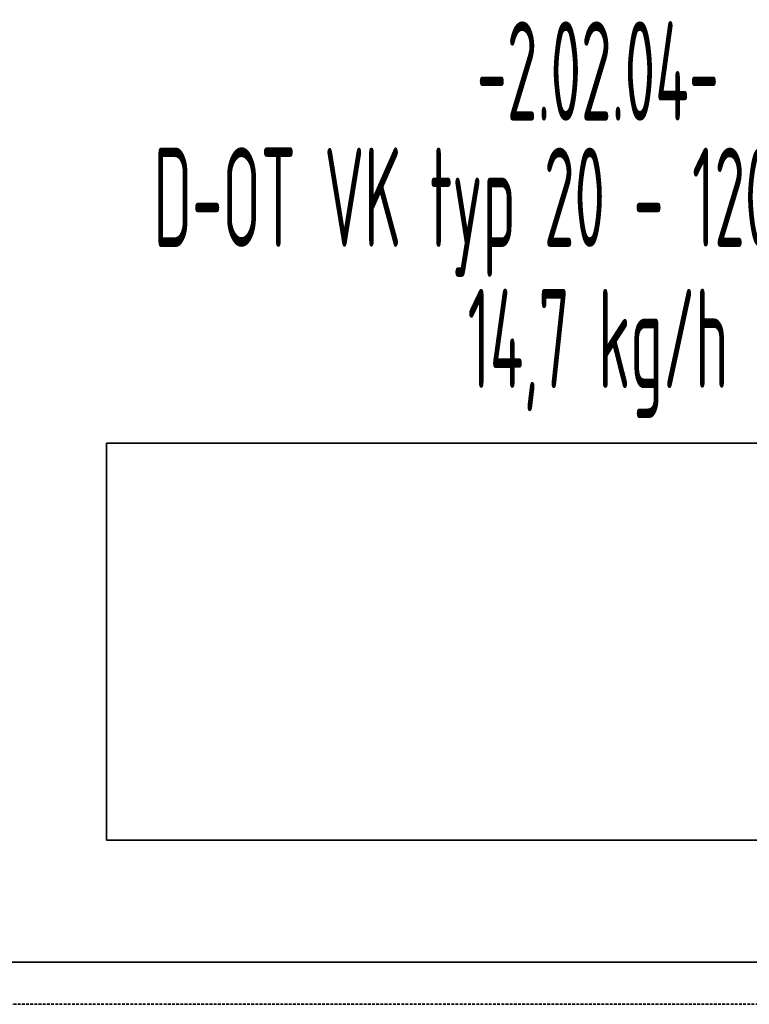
# Model space of a CAD drawing. Header units: millimetres. Extents: x 1279 to 58476, y -6899 to 74987.
# Tile 64 of 157: x 13686 to 14605, y -3762 to -2522. Entities that reach past the tile are written whole.
import ezdxf
from ezdxf.enums import TextEntityAlignment as Align

# ---------------------------------------------------------------- set-up
doc = ezdxf.new("R2010")
doc.units = ezdxf.units.MM
doc.linetypes.add('ČÁRKOVANÁ', pattern=[0.75, 0.5, -0.25])
for name, color, linetype, lineweight in [('JS_VYT_POPIS - OBECNĚ', 7, 'Continuous', 5), ('UT_POTRUBI - ZPÁTEČKA', 5, 'ČÁRKOVANÁ', 35), ('UT_SCHÉMA_PŘÍVOD', 10, 'Continuous', 35), ('UT_ZAŘÍZENÍ - OT', 3, 'Continuous', 35)]:
    doc.layers.add(name, color=color, linetype=linetype, lineweight=lineweight)
doc.styles.add('VZT_POPIS', font='isocp.shx', dxfattribs={"width": 0.6, "height": 125})

msp = doc.modelspace()

# ---------------------------------------------------------------- linework, layer by layer
at = {"layer": 'UT_POTRUBI - ZPÁTEČKA', "ltscale": 7}
msp.add_line((13657.7, -3761.9), (19252.4, -3761.9), dxfattribs=at)
at = {"layer": 'UT_SCHÉMA_PŘÍVOD'}
msp.add_line((13107.7, -3708.8), (19048.5, -3708.8), dxfattribs=at)
at = {"layer": 'UT_ZAŘÍZENÍ - OT', "linetype": 'Continuous'}
for p, q in [((13795.5, -3555), (13795.5, -3055)), ((13795.5, -3055), (14995.5, -3055)), ((14995.5, -3555), (13795.5, -3555))]:
    msp.add_line(p, q, dxfattribs=at)

# ---------------------------------------------------------------- texts
at = {"layer": 'JS_VYT_POPIS - OBECNĚ', "style": 'VZT_POPIS', "width": 0.5}
for s, p in [('-2.02.04-', (14414.4, -2586.3)), ('D-OT VK typ 20 - 1200*500 mm', (14414.4, -2745.3)), ('14,7 kg/h', (14414.4, -2923.2))]:
    msp.add_text(s, height=125, dxfattribs=at).set_placement(p, align=Align.MIDDLE_CENTER)

doc.saveas('drawing.dxf')
